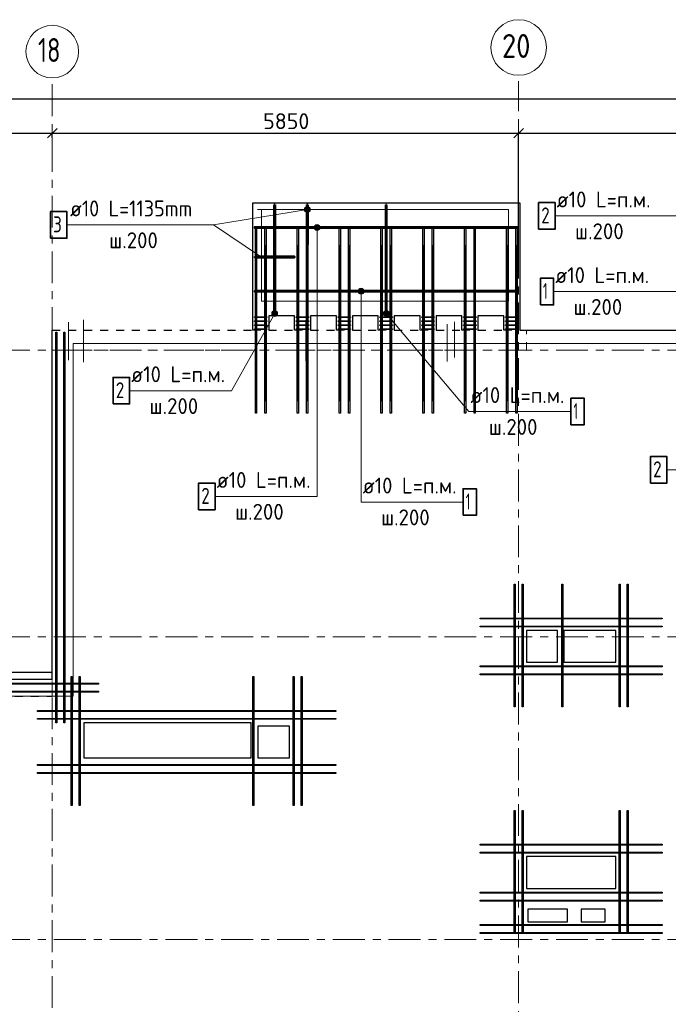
# Model space of a CAD drawing. Header units: metres. Extents: x -38 to 102, y -15 to 21.
# Tile 17 of 229: x 45 to 53, y 8 to 21. Entities that reach past the tile are written whole.
import ezdxf

# ---------------------------------------------------------------- set-up
doc = ezdxf.new("R2010")
doc.units = ezdxf.units.M
doc.header["$PDMODE"] = 65
for name, pattern in [('______11', [0.5, 0.4, -0.05, 0, -0.05]), ('______2', [0.0405, 0.03, -0.0105]), ('______3', [0.5, 0.4, -0.1]), ('______5', [1.1, 0.8, -0.1, 0.1, -0.1])]:
    doc.linetypes.add(name, pattern=pattern)
for name, color, linetype, lineweight in [('XR$2$Осевая линия (1)', 7, '______5', 13), ('XR$2$Размерная линия (1)', 7, 'Continuous', 13), ('XR$5$Арм. стержнями верхней зоны', 180, 'Continuous', 35), ('XR$5$Арм. стержнями нижней зоны', 180, 'Continuous', 35), ('XR$5$Арм.стержн. Арматура края', 96, 'Continuous', 35), ('XR$5$Арм.стержн. Доп. арматура', 180, 'Continuous', 35), ('XR$5$Арм.стержн. Хомут', 240, 'Continuous', 35), ('XR$5$Арм.стержн.горизонт. 1', 180, 'Continuous', 35), ('XR$5$Арм.стержн.горизонт. 2', 202, 'Continuous', 35), ('XR$5$Балка (1)', 7, '______3', 13), ('XR$5$Общий слой (1)_1', 7, 'Continuous', 13), ('XR$5$Перекрытие (1)', 7, 'Continuous', 35)]:
    doc.layers.add(name, color=color, linetype=linetype, lineweight=lineweight)
doc.styles.add('ISOCPEUR', font='txt')
doc.dimstyles.new('DIMSTYLE_3', dxfattribs={"dimtxt": 0.2, "dimasz": 0.2, "dimexe": 0, "dimexo": 0, "dimgap": 0.1, "dimtad": 2, "dimdec": 0, "dimlfac": 1000, "dimrnd": 5, "dimzin": 12, "dimdsep": 46, "dimtxsty": 'ISOCPEUR', "dimblk1": 'ALL_ML_STRICH', "dimblk2": 'ALL_ML_STRICH', "dimsah": 1, "dimcen": 0, "dimclrd": 7, "dimclre": 256, "dimclrt": 7, "dimadec": 0, "dimazin": 0, "dimtfac": 1, "dimtdec": 0, "dimtix": 1, "dimtmove": 2, "dimatfit": 3, "dimfxl": 0, "dimtzin": 0, "dimlwd": 0, "dimlwe": -3, "dimarcsym": 0})

# ---------------------------------------------------------------- blocks, each defined once
blk = doc.blocks.new('ALL_ML_STRICH')
at = {"color": 0, "linetype": 'ByBlock', "lineweight": -2}
for p, q in [((-1, 0), (0.5, 0)), ((-0.3, -0.3), (0.3, 0.3)), ((0, -0.5), (0, 0.5))]:
    blk.add_line(p, q, dxfattribs=at)
blk = doc.blocks.new('*D11')
at = {"layer": 'DEFPOINTS', "color": 7, "linetype": 'Continuous', "lineweight": 13, "transparency": 33554687}
for p in [(0.5, 19.557), (0.5, 19.377), (61.6, 17.12)]:
    blk.add_point(p, dxfattribs=at)
at = {"layer": 'XR$2$Размерная линия (1)', "color": 9, "linetype": 'Continuous', "lineweight": -2, "true_color": 0xc7c7c7, "transparency": 33554687}
for p, q in [((0.5, 19.357), (0.5, 19.557)), ((61.6, 17.14), (61.6, 19.557))]:
    blk.add_line(p, q, dxfattribs=at)
at = {"layer": 'XR$2$Размерная линия (1)', "color": 7, "linetype": 'Continuous', "lineweight": -2, "transparency": 33554687}
blk.add_line((0.5, 19.557), (61.6, 19.557), dxfattribs=at)
at = {"layer": 'XR$2$Размерная линия (1)', "color": 7, "linetype": 'Continuous', "lineweight": 13, "transparency": 33554687, "xscale": 0.2, "yscale": 0.2, "zscale": 0.2, "rotation": 180}
blk.add_blockref('ALL_ML_STRICH', (0.5, 19.557), dxfattribs=at)
at = {"layer": 'XR$2$Размерная линия (1)', "color": 7, "linetype": 'Continuous', "lineweight": 13, "transparency": 33554687, "xscale": 0.2, "yscale": 0.2, "zscale": 0.2}
blk.add_blockref('ALL_ML_STRICH', (61.6, 19.557), dxfattribs=at)
at = {"layer": 'XR$2$Размерная линия (1)', "color": 7, "linetype": 'Continuous', "lineweight": 13, "transparency": 33554687, "insert": (31.1, 19.707), "char_height": 0.2, "width": 1, "attachment_point": 5, "style": 'ISOCPEUR'}
blk.add_mtext('\\A1;{61100}', dxfattribs=at)
blk = doc.blocks.new('*D36')
at = {"layer": 'DEFPOINTS', "color": 7, "linetype": 'Continuous', "lineweight": 13, "transparency": 33554687}
for p in [(43.05, 19.126), (43.05, 19.104), (45.65, 19.05)]:
    blk.add_point(p, dxfattribs=at)
at = {"layer": 'XR$2$Размерная линия (1)', "color": 9, "linetype": 'Continuous', "lineweight": -2, "true_color": 0xc7c7c7, "transparency": 33554687}
for p, q in [((43.05, 19.124), (43.05, 19.126)), ((45.65, 19.07), (45.65, 19.126))]:
    blk.add_line(p, q, dxfattribs=at)
at = {"layer": 'XR$2$Размерная линия (1)', "color": 7, "linetype": 'Continuous', "lineweight": -2, "transparency": 33554687}
blk.add_line((43.05, 19.126), (45.65, 19.126), dxfattribs=at)
at = {"layer": 'XR$2$Размерная линия (1)', "color": 7, "linetype": 'Continuous', "lineweight": 13, "transparency": 33554687, "xscale": 0.2, "yscale": 0.2, "zscale": 0.2, "rotation": 180}
blk.add_blockref('ALL_ML_STRICH', (43.05, 19.126), dxfattribs=at)
at = {"layer": 'XR$2$Размерная линия (1)', "color": 7, "linetype": 'Continuous', "lineweight": 13, "transparency": 33554687, "xscale": 0.2, "yscale": 0.2, "zscale": 0.2}
blk.add_blockref('ALL_ML_STRICH', (45.65, 19.126), dxfattribs=at)
at = {"layer": 'XR$2$Размерная линия (1)', "color": 7, "linetype": 'Continuous', "lineweight": 13, "transparency": 33554687, "insert": (44.36, 19.276), "char_height": 0.2, "width": 0.8, "attachment_point": 5, "style": 'ISOCPEUR'}
blk.add_mtext('\\A1;{2600}', dxfattribs=at)
blk = doc.blocks.new('*D37')
at = {"layer": 'DEFPOINTS', "color": 7, "linetype": 'Continuous', "lineweight": 13, "transparency": 33554687}
for p in [(45.65, 19.126), (45.65, 19.05), (51.5, 17.39)]:
    blk.add_point(p, dxfattribs=at)
at = {"layer": 'XR$2$Размерная линия (1)', "color": 9, "linetype": 'Continuous', "lineweight": -2, "true_color": 0xc7c7c7, "transparency": 33554687}
for p, q in [((45.65, 19.07), (45.65, 19.126)), ((51.5, 17.41), (51.5, 19.126))]:
    blk.add_line(p, q, dxfattribs=at)
at = {"layer": 'XR$2$Размерная линия (1)', "color": 7, "linetype": 'Continuous', "lineweight": -2, "transparency": 33554687}
blk.add_line((45.65, 19.126), (51.5, 19.126), dxfattribs=at)
at = {"layer": 'XR$2$Размерная линия (1)', "color": 7, "linetype": 'Continuous', "lineweight": 13, "transparency": 33554687, "xscale": 0.2, "yscale": 0.2, "zscale": 0.2, "rotation": 180}
blk.add_blockref('ALL_ML_STRICH', (45.65, 19.126), dxfattribs=at)
at = {"layer": 'XR$2$Размерная линия (1)', "color": 7, "linetype": 'Continuous', "lineweight": 13, "transparency": 33554687, "xscale": 0.2, "yscale": 0.2, "zscale": 0.2}
blk.add_blockref('ALL_ML_STRICH', (51.5, 19.126), dxfattribs=at)
at = {"layer": 'XR$2$Размерная линия (1)', "color": 7, "linetype": 'Continuous', "lineweight": 13, "transparency": 33554687, "insert": (48.585, 19.276), "char_height": 0.2, "width": 0.8, "attachment_point": 5, "style": 'ISOCPEUR'}
blk.add_mtext('\\A1;{5850}', dxfattribs=at)
blk = doc.blocks.new('*D38')
at = {"layer": 'DEFPOINTS', "color": 7, "linetype": 'Continuous', "lineweight": 13, "transparency": 33554687}
for p in [(51.5, 19.126), (61.6, 17.491), (51.5, 17.39)]:
    blk.add_point(p, dxfattribs=at)
at = {"layer": 'XR$2$Размерная линия (1)', "color": 9, "linetype": 'Continuous', "lineweight": -2, "true_color": 0xc7c7c7, "transparency": 33554687}
for p, q in [((51.5, 17.41), (51.5, 19.126)), ((61.6, 17.511), (61.6, 19.126))]:
    blk.add_line(p, q, dxfattribs=at)
at = {"layer": 'XR$2$Размерная линия (1)', "color": 7, "linetype": 'Continuous', "lineweight": -2, "transparency": 33554687}
blk.add_line((51.5, 19.126), (61.6, 19.126), dxfattribs=at)
at = {"layer": 'XR$2$Размерная линия (1)', "color": 7, "linetype": 'Continuous', "lineweight": 13, "transparency": 33554687, "xscale": 0.2, "yscale": 0.2, "zscale": 0.2, "rotation": 180}
blk.add_blockref('ALL_ML_STRICH', (51.5, 19.126), dxfattribs=at)
at = {"layer": 'XR$2$Размерная линия (1)', "color": 7, "linetype": 'Continuous', "lineweight": 13, "transparency": 33554687, "xscale": 0.2, "yscale": 0.2, "zscale": 0.2}
blk.add_blockref('ALL_ML_STRICH', (61.6, 19.126), dxfattribs=at)
at = {"layer": 'XR$2$Размерная линия (1)', "color": 7, "linetype": 'Continuous', "lineweight": 13, "transparency": 33554687, "insert": (56.6, 19.276), "char_height": 0.2, "width": 1, "attachment_point": 5, "style": 'ISOCPEUR'}
blk.add_mtext('\\A1;{10100}', dxfattribs=at)

msp = doc.modelspace()

# ---------------------------------------------------------------- hatches: boundary and pattern name
at = {"layer": 'XR$5$Арм. стержнями верхней зоны', "linetype": 'Continuous', "lineweight": 13, "transparency": 33554687}
for points in [[(48.9349, 17.9402), (49.0099, 17.9402), (49.0046, 17.959)], [(48.9349, 17.9402), (49.0046, 17.959), (48.9401, 17.959)], [(48.9401, 17.9215), (49.0099, 17.9402), (48.9349, 17.9402)], [(48.9401, 17.959), (49.0046, 17.959), (48.9911, 17.9725)], [(48.9401, 17.959), (48.9911, 17.9725), (48.9536, 17.9725)], [(48.9401, 17.9215), (49.0046, 17.9215), (49.0099, 17.9402)], [(48.9536, 17.9725), (48.9911, 17.9725), (48.9724, 17.9777)], [(48.9536, 17.908), (49.0046, 17.9215), (48.9401, 17.9215)], [(48.9536, 17.908), (48.9911, 17.908), (49.0046, 17.9215)], [(48.9911, 17.908), (48.9536, 17.908), (48.9724, 17.9027)], [(48.4027, 16.8596), (48.4727, 16.842), (48.4072, 16.8785)], [(48.4079, 16.8412), (48.459, 16.8282), (48.4027, 16.8596)], [(48.4027, 16.8596), (48.459, 16.8282), (48.4727, 16.842)], [(48.4072, 16.8785), (48.4773, 16.8609), (48.4209, 16.8923)], [(48.4072, 16.8785), (48.4727, 16.842), (48.4773, 16.8609)], [(48.4407, 16.8229), (48.4079, 16.8412), (48.4217, 16.8275)], [(48.4079, 16.8412), (48.4407, 16.8229), (48.459, 16.8282)], [(48.4209, 16.8923), (48.4721, 16.8793), (48.4393, 16.8975)], [(48.4209, 16.8923), (48.4773, 16.8609), (48.4721, 16.8793)], [(48.4393, 16.8975), (48.4721, 16.8793), (48.4582, 16.893)]]:
    msp.add_hatch(color=7, dxfattribs=at).paths.add_polyline_path(points)
at = {"layer": 'XR$5$Арм. стержнями нижней зоны', "linetype": 'Continuous', "lineweight": 13, "transparency": 33554687}
for points in [[(49.4868, 17.1402), (49.5618, 17.1402), (49.5565, 17.159)], [(49.4868, 17.1402), (49.5565, 17.159), (49.492, 17.159)], [(49.492, 17.1215), (49.5618, 17.1402), (49.4868, 17.1402)], [(49.492, 17.159), (49.5565, 17.159), (49.543, 17.1725)], [(49.492, 17.159), (49.543, 17.1725), (49.5055, 17.1725)], [(49.492, 17.1215), (49.5565, 17.1215), (49.5618, 17.1402)], [(49.5055, 17.108), (49.5565, 17.1215), (49.492, 17.1215)], [(49.5055, 17.1725), (49.543, 17.1725), (49.5243, 17.1777)], [(49.5055, 17.108), (49.543, 17.108), (49.5565, 17.1215)], [(49.543, 17.108), (49.5055, 17.108), (49.5243, 17.1027)], [(49.8032, 16.8538), (49.8526, 16.8954), (49.8335, 16.897)], [(49.8032, 16.8538), (49.8335, 16.897), (49.8049, 16.8728)], [(49.8113, 16.8361), (49.8526, 16.8954), (49.8032, 16.8538)], [(49.8049, 16.8728), (49.8335, 16.897), (49.8158, 16.8889)], [(49.8113, 16.8361), (49.8687, 16.8844), (49.8526, 16.8954)], [(49.8274, 16.8251), (49.8687, 16.8844), (49.8113, 16.8361)], [(49.8274, 16.8251), (49.8767, 16.8667), (49.8687, 16.8844)], [(49.8464, 16.8235), (49.8767, 16.8667), (49.8274, 16.8251)], [(49.8464, 16.8235), (49.8751, 16.8477), (49.8767, 16.8667)], [(49.8751, 16.8477), (49.8464, 16.8235), (49.8641, 16.8316)]]:
    msp.add_hatch(color=7, dxfattribs=at).paths.add_polyline_path(points)
at = {"layer": 'XR$5$Арм.стержн. Арматура края', "linetype": 'Continuous', "lineweight": 13, "transparency": 33554687}
for points in [[(48.8212, 18.1429), (48.8151, 18.1799), (48.813, 18.1606)], [(48.8151, 18.1799), (48.8367, 18.1318), (48.8262, 18.1955)], [(48.8151, 18.1799), (48.8212, 18.1429), (48.8367, 18.1318)], [(48.8262, 18.1955), (48.8561, 18.1297), (48.8439, 18.2037)], [(48.8262, 18.1955), (48.8367, 18.1318), (48.8561, 18.1297)], [(48.8439, 18.2037), (48.8561, 18.1297), (48.8737, 18.1379)], [(48.8439, 18.2037), (48.8737, 18.1379), (48.8633, 18.2015)], [(48.8633, 18.2015), (48.8737, 18.1379), (48.8848, 18.1534)], [(48.8633, 18.2015), (48.8848, 18.1534), (48.8788, 18.1904)], [(48.8788, 18.1904), (48.8848, 18.1534), (48.887, 18.1727)]]:
    msp.add_hatch(color=7, dxfattribs=at).paths.add_polyline_path(points)

# ---------------------------------------------------------------- linework, layer by layer
at = {"color": 7, "linetype": 'Continuous', "lineweight": 13, "transparency": 33554687}
msp.add_line((48.2732, 17.5702), (47.6735, 17.9733), dxfattribs=at)
at = {"color": 52, "linetype": 'Continuous', "lineweight": 13, "transparency": 33554687}
for p, q in [((45.8549, 16.7533), (45.8549, 16.2733)), ((45.8549, 16.7533), (45.8549, 16.2733)), ((46.043, 16.7808), (46.043, 16.2508)), ((48.8293, 16.778), (48.8293, 16.268)), ((48.8293, 16.778), (48.8293, 16.268)), ((50.6053, 16.7262), (50.6053, 16.2562)), ((50.6969, 16.7563), (50.6969, 16.3063)), ((50.6969, 16.7563), (50.6969, 16.3063)), ((48.8293, 16.6709), (48.8293, 16.268))]:
    msp.add_line(p, q, dxfattribs=at)
at = {"layer": 'XR$2$Осевая линия (1)', "color": 253, "linetype": '______11', "lineweight": 13, "true_color": 0xa0a0a0, "transparency": 33554687}
for p, q in [((45.65, 6.74), (45.65, 19.78)), ((51.5, 6.8), (51.5, 19.78)), ((-2.63, 16.4), (62.6, 16.4)), ((-2.63, 12.8), (62.6, 12.8)), ((-2.63, 9), (62.6, 9))]:
    msp.add_line(p, q, dxfattribs=at)
at = {"layer": 'XR$2$Осевая линия (1)', "color": 7, "linetype": 'Continuous', "lineweight": 13, "transparency": 33554687}
for centre, radius in [((51.5018, 20.2012), 0.3493), ((45.6504, 20.1501), 0.3304)]:
    msp.add_circle(centre, radius, dxfattribs=at)
at = {"layer": 'XR$5$Арм. стержнями верхней зоны', "color": 7, "linetype": 'Continuous', "lineweight": 13, "transparency": 33554687}
for p, q in [((51.9578, 18.0861), (53.2378, 18.0861)), ((53.2378, 18.0861), (54.1252, 18.0861)), ((48.9349, 17.9402), (48.9349, 17.9402)), ((48.9724, 17.9777), (48.9724, 17.9777)), ((48.9724, 14.5636), (48.9724, 17.9402)), ((49.0099, 17.9402), (49.0099, 17.9402)), ((48.9724, 17.9027), (48.9724, 17.9027)), ((47.8998, 15.8911), (48.44, 16.8602)), ((48.4072, 16.8785), (48.4072, 16.8785)), ((48.4217, 16.8275), (48.4217, 16.8275)), ((48.4582, 16.893), (48.4582, 16.893)), ((48.4727, 16.842), (48.4727, 16.842)), ((46.6198, 15.8911), (47.8998, 15.8911)), ((53.3618, 14.8974), (54.6418, 14.8974)), ((47.6924, 14.5636), (48.9724, 14.5636))]:
    msp.add_line(p, q, dxfattribs=at)
at = {"layer": 'XR$5$Арм. стержнями верхней зоны', "color": 4, "linetype": 'Continuous', "lineweight": 50, "transparency": 33554687}
for points in [[(48.445, 18.2252), (48.445, 16.8552), (48.435, 16.8552), (48.435, 18.2252), (48.445, 18.2252)], [(51.49, 17.9352), (48.19, 17.9352), (48.19, 17.9452), (51.49, 17.9452), (51.49, 17.9352)]]:
    msp.add_lwpolyline(points, dxfattribs=at)
at = {"layer": 'XR$5$Арм. стержнями верхней зоны', "color": 7, "linetype": 'Continuous', "lineweight": 35, "transparency": 33554687}
for points in [[(51.7511, 17.9194), (51.9578, 17.9194), (51.9578, 18.2528), (51.7511, 18.2528), (51.7511, 17.9194)], [(46.4131, 15.7244), (46.6198, 15.7244), (46.6198, 16.0577), (46.4131, 16.0577), (46.4131, 15.7244)], [(53.1552, 14.7307), (53.3618, 14.7307), (53.3618, 15.064), (53.1552, 15.064), (53.1552, 14.7307)], [(47.4857, 14.3969), (47.6924, 14.3969), (47.6924, 14.7302), (47.4857, 14.7302), (47.4857, 14.3969)]]:
    msp.add_lwpolyline(points, dxfattribs=at)
at = {"layer": 'XR$5$Арм. стержнями верхней зоны', "color": 7, "linetype": 'Continuous', "lineweight": 13, "transparency": 33554687}
for centre in [(48.9724, 17.9402), (48.44, 16.8602)]:
    msp.add_circle(centre, 0.0375, dxfattribs=at)
at = {"layer": 'XR$5$Арм. стержнями нижней зоны', "color": 7, "linetype": 'Continuous', "lineweight": 13, "transparency": 33554687}
for p, q in [((49.4868, 17.1402), (49.4868, 17.1402)), ((49.5243, 17.1777), (49.5243, 17.1777)), ((49.5243, 14.4931), (49.5243, 17.1402)), ((49.5243, 17.1027), (49.5243, 17.1027)), ((49.5618, 17.1402), (49.5618, 17.1402)), ((51.94, 17.1362), (53.22, 17.1362)), ((53.22, 17.1362), (55.5252, 17.1362)), ((49.8113, 16.8361), (49.8113, 16.8361)), ((49.8158, 16.8889), (49.8158, 16.8889)), ((50.8765, 15.6295), (49.84, 16.8602)), ((49.8641, 16.8316), (49.8641, 16.8316)), ((49.8687, 16.8844), (49.8687, 16.8844)), ((50.8765, 15.6295), (52.1565, 15.6295)), ((49.5243, 14.4931), (50.8043, 14.4931))]:
    msp.add_line(p, q, dxfattribs=at)
at = {"layer": 'XR$5$Арм. стержнями нижней зоны', "color": 4, "linetype": 'Continuous', "lineweight": 50, "transparency": 33554687}
for points in [[(49.845, 18.2252), (49.845, 16.8552), (49.835, 16.8552), (49.835, 18.2252), (49.845, 18.2252)], [(51.49, 17.1352), (48.19, 17.1352), (48.19, 17.1452), (51.49, 17.1452), (51.49, 17.1352)]]:
    msp.add_lwpolyline(points, dxfattribs=at)
at = {"layer": 'XR$5$Арм. стержнями нижней зоны', "color": 7, "linetype": 'Continuous', "lineweight": 35, "transparency": 33554687}
for points in [[(51.7734, 16.9695), (51.94, 16.9695), (51.94, 17.3028), (51.7734, 17.3028), (51.7734, 16.9695)], [(52.1565, 15.4629), (52.3232, 15.4629), (52.3232, 15.7962), (52.1565, 15.7962), (52.1565, 15.4629)], [(50.8043, 14.3264), (50.9709, 14.3264), (50.9709, 14.6598), (50.8043, 14.6598), (50.8043, 14.3264)]]:
    msp.add_lwpolyline(points, dxfattribs=at)
at = {"layer": 'XR$5$Арм. стержнями нижней зоны', "color": 7, "linetype": 'Continuous', "lineweight": 13, "transparency": 33554687}
for centre in [(49.5243, 17.1402), (49.84, 16.8602)]:
    msp.add_circle(centre, 0.0375, dxfattribs=at)
at = {"layer": 'XR$5$Арм.стержн. Арматура края', "color": 7, "linetype": 'Continuous', "lineweight": 13, "transparency": 33554687}
for p, q in [((48.8439, 18.2037), (48.8439, 18.2037)), ((47.6735, 17.9733), (48.85, 18.1667)), ((48.813, 18.1606), (48.813, 18.1606)), ((48.8561, 18.1297), (48.8561, 18.1297)), ((48.887, 18.1727), (48.887, 18.1727)), ((45.8335, 17.9733), (47.6735, 17.9733))]:
    msp.add_line(p, q, dxfattribs=at)
at = {"layer": 'XR$5$Арм.стержн. Арматура края', "color": 4, "linetype": 'Continuous', "lineweight": 50, "transparency": 33554687}
for points in [[(48.855, 18.2252), (48.855, 17.7252), (48.845, 17.7252), (48.845, 18.2252), (48.855, 18.2252)], [(48.19, 17.5752), (48.69, 17.5752), (48.69, 17.5652), (48.19, 17.5652), (48.19, 17.5752)]]:
    msp.add_lwpolyline(points, dxfattribs=at)
at = {"layer": 'XR$5$Арм.стержн. Арматура края', "color": 7, "linetype": 'Continuous', "lineweight": 35, "transparency": 33554687}
msp.add_lwpolyline([(45.6269, 17.8067), (45.8335, 17.8067), (45.8335, 18.14), (45.6269, 18.14), (45.6269, 17.8067)], dxfattribs=at)
at = {"layer": 'XR$5$Арм.стержн. Арматура края', "color": 7, "linetype": 'Continuous', "lineweight": 13, "transparency": 33554687}
msp.add_circle((48.85, 18.1667), 0.0375, dxfattribs=at)
at = {"layer": 'XR$5$Арм.стержн. Доп. арматура', "color": 34, "linetype": 'Continuous', "lineweight": 25, "transparency": 33554687}
for points in [[(45.6936, 11.7203), (45.6936, 16.6252), (45.7056, 16.6252), (45.7056, 11.7203), (45.6936, 11.7203)], [(45.6936, 11.7203), (45.6936, 16.6252), (45.7056, 16.6252), (45.7056, 11.7203), (45.6936, 11.7203)], [(45.7936, 11.7203), (45.7936, 16.6252), (45.8056, 16.6252), (45.8056, 11.7203), (45.7936, 11.7203)], [(45.7936, 11.7203), (45.7936, 16.6252), (45.8056, 16.6252), (45.8056, 11.7203), (45.7936, 11.7203)], [(51.4441, 11.9202), (51.4441, 13.4602), (51.4561, 13.4602), (51.4561, 11.9202), (51.4441, 11.9202)], [(51.4441, 11.9202), (51.4441, 13.4602), (51.4561, 13.4602), (51.4561, 11.9202), (51.4441, 11.9202)], [(51.5441, 11.9202), (51.5441, 13.4602), (51.5561, 13.4602), (51.5561, 11.9202), (51.5441, 11.9202)], [(51.5441, 11.9202), (51.5441, 13.4602), (51.5561, 13.4602), (51.5561, 11.9202), (51.5441, 11.9202)], [(52.0438, 11.9202), (52.0438, 13.4602), (52.0558, 13.4602), (52.0558, 11.9202), (52.0438, 11.9202)], [(52.0438, 11.9202), (52.0438, 13.4602), (52.0558, 13.4602), (52.0558, 11.9202), (52.0438, 11.9202)], [(52.7639, 11.9202), (52.7639, 13.4602), (52.7759, 13.4602), (52.7759, 11.9202), (52.7639, 11.9202)], [(52.7639, 11.9202), (52.7639, 13.4602), (52.7759, 13.4602), (52.7759, 11.9202), (52.7639, 11.9202)], [(52.8639, 11.9202), (52.8639, 13.4602), (52.8759, 13.4602), (52.8759, 11.9202), (52.8639, 11.9202)], [(52.8639, 11.9202), (52.8639, 13.4602), (52.8759, 13.4602), (52.8759, 11.9202), (52.8639, 11.9202)], [(53.3, 13.0241), (51.02, 13.0241), (51.02, 13.0361), (53.3, 13.0361), (53.3, 13.0241)], [(53.3, 13.0241), (51.02, 13.0241), (51.02, 13.0361), (53.3, 13.0361), (53.3, 13.0241)], [(53.3, 12.9241), (51.02, 12.9241), (51.02, 12.9361), (53.3, 12.9361), (53.3, 12.9241)], [(53.3, 12.9241), (51.02, 12.9241), (51.02, 12.9361), (53.3, 12.9361), (53.3, 12.9241)], [(53.3, 12.4243), (51.02, 12.4243), (51.02, 12.4363), (53.3, 12.4363), (53.3, 12.4243)], [(53.3, 12.4243), (51.02, 12.4243), (51.02, 12.4363), (53.3, 12.4363), (53.3, 12.4243)], [(45.8877, 10.6802), (45.8877, 12.3002), (45.8997, 12.3002), (45.8997, 10.6802), (45.8877, 10.6802)], [(45.8877, 10.6802), (45.8877, 12.3002), (45.8997, 12.3002), (45.8997, 10.6802), (45.8877, 10.6802)], [(45.9877, 10.6802), (45.9877, 12.3002), (45.9997, 12.3002), (45.9997, 10.6802), (45.9877, 10.6802)], [(45.9877, 10.6802), (45.9877, 12.3002), (45.9997, 12.3002), (45.9997, 10.6802), (45.9877, 10.6802)], [(48.1677, 10.6802), (48.1677, 12.3002), (48.1797, 12.3002), (48.1797, 10.6802), (48.1677, 10.6802)], [(48.1677, 10.6802), (48.1677, 12.3002), (48.1797, 12.3002), (48.1797, 10.6802), (48.1677, 10.6802)], [(48.6741, 10.6802), (48.6741, 12.3002), (48.6861, 12.3002), (48.6861, 10.6802), (48.6741, 10.6802)], [(48.6741, 10.6802), (48.6741, 12.3002), (48.6861, 12.3002), (48.6861, 10.6802), (48.6741, 10.6802)], [(48.7741, 10.6802), (48.7741, 12.3002), (48.7861, 12.3002), (48.7861, 10.6802), (48.7741, 10.6802)], [(48.7741, 10.6802), (48.7741, 12.3002), (48.7861, 12.3002), (48.7861, 10.6802), (48.7741, 10.6802)], [(53.3, 12.3243), (51.02, 12.3243), (51.02, 12.3363), (53.3, 12.3363), (53.3, 12.3243)], [(53.3, 12.3243), (51.02, 12.3243), (51.02, 12.3363), (53.3, 12.3363), (53.3, 12.3243)], [(46.23, 12.2043), (42.875, 12.2042), (42.875, 12.2162), (46.23, 12.2163), (46.23, 12.2043)], [(46.23, 12.2043), (42.875, 12.2043), (42.875, 12.2163), (46.23, 12.2163), (46.23, 12.2043)], [(46.23, 12.1043), (42.875, 12.1042), (42.875, 12.1162), (46.23, 12.1163), (46.23, 12.1043)], [(46.23, 12.1043), (42.875, 12.1043), (42.875, 12.1163), (46.23, 12.1163), (46.23, 12.1043)], [(45.4636, 11.8761), (49.2069, 11.8761), (49.2069, 11.8641), (45.4636, 11.8641), (45.4636, 11.8761)], [(45.4636, 11.8761), (49.2069, 11.8761), (49.2069, 11.8641), (45.4636, 11.8641), (45.4636, 11.8761)], [(45.4636, 11.7761), (49.2069, 11.7761), (49.2069, 11.7641), (45.4636, 11.7641), (45.4636, 11.7761)], [(45.4636, 11.7761), (49.2069, 11.7761), (49.2069, 11.7641), (45.4636, 11.7641), (45.4636, 11.7761)], [(45.4636, 11.1962), (49.2069, 11.1962), (49.2069, 11.1842), (45.4636, 11.1842), (45.4636, 11.1962)], [(45.4636, 11.1962), (49.2069, 11.1962), (49.2069, 11.1842), (45.4636, 11.1842), (45.4636, 11.1962)], [(45.4636, 11.0962), (49.2069, 11.0962), (49.2069, 11.0842), (45.4636, 11.0842), (45.4636, 11.0962)], [(45.4636, 11.0962), (49.2069, 11.0962), (49.2069, 11.0842), (45.4636, 11.0842), (45.4636, 11.0962)], [(51.4441, 9.0784), (51.4441, 10.6184), (51.4561, 10.6184), (51.4561, 9.0784), (51.4441, 9.0784)], [(51.4441, 9.0784), (51.4441, 10.6184), (51.4561, 10.6184), (51.4561, 9.0784), (51.4441, 9.0784)], [(51.5441, 9.0784), (51.5441, 10.6184), (51.5561, 10.6184), (51.5561, 9.0784), (51.5441, 9.0784)], [(51.5441, 9.0784), (51.5441, 10.6184), (51.5561, 10.6184), (51.5561, 9.0784), (51.5441, 9.0784)], [(52.764, 9.0784), (52.764, 10.6184), (52.776, 10.6184), (52.776, 9.0784), (52.764, 9.0784)], [(52.764, 9.0784), (52.764, 10.6184), (52.776, 10.6184), (52.776, 9.0784), (52.764, 9.0784)], [(52.864, 9.0784), (52.864, 10.6184), (52.876, 10.6184), (52.876, 9.0784), (52.864, 9.0784)], [(52.864, 9.0784), (52.864, 10.6184), (52.876, 10.6184), (52.876, 9.0784), (52.864, 9.0784)], [(53.3001, 10.1823), (51.02, 10.1823), (51.02, 10.1943), (53.3001, 10.1943), (53.3001, 10.1823)], [(53.3001, 10.1823), (51.02, 10.1823), (51.02, 10.1943), (53.3001, 10.1943), (53.3001, 10.1823)], [(53.3001, 10.0823), (51.02, 10.0823), (51.02, 10.0943), (53.3001, 10.0943), (53.3001, 10.0823)], [(53.3001, 10.0823), (51.02, 10.0823), (51.02, 10.0943), (53.3001, 10.0943), (53.3001, 10.0823)], [(53.3001, 9.5825), (51.02, 9.5824), (51.02, 9.5944), (53.3001, 9.5945), (53.3001, 9.5825)], [(53.3001, 9.5825), (51.02, 9.5824), (51.02, 9.5944), (53.3001, 9.5945), (53.3001, 9.5825)], [(53.3001, 9.4825), (51.02, 9.4824), (51.02, 9.4944), (53.3001, 9.4945), (53.3001, 9.4825)], [(53.3001, 9.4825), (51.02, 9.4824), (51.02, 9.4944), (53.3001, 9.4945), (53.3001, 9.4825)], [(53.3001, 9.1745), (51.02, 9.1745), (51.02, 9.1865), (53.3001, 9.1865), (53.3001, 9.1745)], [(53.3001, 9.1745), (51.02, 9.1745), (51.02, 9.1865), (53.3001, 9.1865), (53.3001, 9.1745)], [(53.3001, 9.0745), (51.02, 9.0745), (51.02, 9.0865), (53.3001, 9.0865), (53.3001, 9.0745)], [(53.3001, 9.0745), (51.02, 9.0745), (51.02, 9.0865), (53.3001, 9.0865), (53.3001, 9.0745)]]:
    msp.add_lwpolyline(points, dxfattribs=at)
at = {"layer": 'XR$5$Арм.стержн. Хомут', "color": 40, "linetype": 'Continuous', "lineweight": 25, "transparency": 33554687}
for points in [[(48.185, 16.8192), (48.343, 16.8192), (48.343, 16.8112), (48.185, 16.8112), (48.185, 16.8192)], [(48.71, 16.8192), (48.868, 16.8192), (48.868, 16.8112), (48.71, 16.8112), (48.71, 16.8192)], [(49.235, 16.8192), (49.393, 16.8192), (49.393, 16.8112), (49.235, 16.8112), (49.235, 16.8192)], [(49.76, 16.8192), (49.918, 16.8192), (49.918, 16.8112), (49.76, 16.8112), (49.76, 16.8192)], [(50.285, 16.8192), (50.443, 16.8192), (50.443, 16.8112), (50.285, 16.8112), (50.285, 16.8192)], [(50.81, 16.8192), (50.968, 16.8192), (50.968, 16.8112), (50.81, 16.8112), (50.81, 16.8192)], [(51.335, 16.8192), (51.493, 16.8192), (51.493, 16.8112), (51.335, 16.8112), (51.335, 16.8192)], [(48.185, 16.7692), (48.343, 16.7692), (48.343, 16.7612), (48.185, 16.7612), (48.185, 16.7692)], [(48.185, 16.7192), (48.343, 16.7192), (48.343, 16.7112), (48.185, 16.7112), (48.185, 16.7192)], [(48.71, 16.7692), (48.868, 16.7692), (48.868, 16.7612), (48.71, 16.7612), (48.71, 16.7692)], [(48.71, 16.7192), (48.868, 16.7192), (48.868, 16.7112), (48.71, 16.7112), (48.71, 16.7192)], [(49.235, 16.7692), (49.393, 16.7692), (49.393, 16.7612), (49.235, 16.7612), (49.235, 16.7692)], [(49.235, 16.7192), (49.393, 16.7192), (49.393, 16.7112), (49.235, 16.7112), (49.235, 16.7192)], [(49.76, 16.7692), (49.918, 16.7692), (49.918, 16.7612), (49.76, 16.7612), (49.76, 16.7692)], [(49.76, 16.7192), (49.918, 16.7192), (49.918, 16.7112), (49.76, 16.7112), (49.76, 16.7192)], [(50.285, 16.7692), (50.443, 16.7692), (50.443, 16.7612), (50.285, 16.7612), (50.285, 16.7692)], [(50.285, 16.7192), (50.443, 16.7192), (50.443, 16.7112), (50.285, 16.7112), (50.285, 16.7192)], [(50.81, 16.7692), (50.968, 16.7692), (50.968, 16.7612), (50.81, 16.7612), (50.81, 16.7692)], [(50.81, 16.7192), (50.968, 16.7192), (50.968, 16.7112), (50.81, 16.7112), (50.81, 16.7192)], [(51.335, 16.7692), (51.493, 16.7692), (51.493, 16.7612), (51.335, 16.7612), (51.335, 16.7692)], [(51.335, 16.7192), (51.493, 16.7192), (51.493, 16.7112), (51.335, 16.7112), (51.335, 16.7192)], [(48.185, 16.6692), (48.343, 16.6692), (48.343, 16.6612), (48.185, 16.6612), (48.185, 16.6692)], [(48.71, 16.6692), (48.868, 16.6692), (48.868, 16.6612), (48.71, 16.6612), (48.71, 16.6692)], [(49.235, 16.6692), (49.393, 16.6692), (49.393, 16.6612), (49.235, 16.6612), (49.235, 16.6692)], [(49.76, 16.6692), (49.918, 16.6692), (49.918, 16.6612), (49.76, 16.6612), (49.76, 16.6692)], [(50.285, 16.6692), (50.443, 16.6692), (50.443, 16.6612), (50.285, 16.6612), (50.285, 16.6692)], [(50.81, 16.6692), (50.968, 16.6692), (50.968, 16.6612), (50.81, 16.6612), (50.81, 16.6692)], [(51.335, 16.6692), (51.493, 16.6692), (51.493, 16.6612), (51.335, 16.6612), (51.335, 16.6692)]]:
    msp.add_lwpolyline(points, dxfattribs=at)
at = {"layer": 'XR$5$Арм.стержн.горизонт. 1', "color": 7, "linetype": 'Continuous', "lineweight": 25, "transparency": 33554687}
for points in [[(48.198, 15.6102), (48.198, 17.9502), (48.214, 17.9502), (48.214, 15.6102), (48.198, 15.6102)], [(48.316, 15.6102), (48.316, 17.9502), (48.332, 17.9502), (48.332, 15.6102), (48.316, 15.6102)], [(48.723, 15.6102), (48.723, 17.9502), (48.739, 17.9502), (48.739, 15.6102), (48.723, 15.6102)], [(48.841, 15.6102), (48.841, 17.9502), (48.857, 17.9502), (48.857, 15.6102), (48.841, 15.6102)], [(49.248, 15.6102), (49.248, 17.9502), (49.264, 17.9502), (49.264, 15.6102), (49.248, 15.6102)], [(49.366, 15.6102), (49.366, 17.9502), (49.382, 17.9502), (49.382, 15.6102), (49.366, 15.6102)], [(49.773, 15.6102), (49.773, 17.9502), (49.789, 17.9502), (49.789, 15.6102), (49.773, 15.6102)], [(49.891, 15.6102), (49.891, 17.9502), (49.907, 17.9502), (49.907, 15.6102), (49.891, 15.6102)], [(50.298, 15.6102), (50.298, 17.9502), (50.314, 17.9502), (50.314, 15.6102), (50.298, 15.6102)], [(50.416, 15.6102), (50.416, 17.9502), (50.432, 17.9502), (50.432, 15.6102), (50.416, 15.6102)], [(50.823, 15.6102), (50.823, 17.9502), (50.839, 17.9502), (50.839, 15.6102), (50.823, 15.6102)], [(50.941, 15.6102), (50.941, 17.9502), (50.957, 17.9502), (50.957, 15.6102), (50.941, 15.6102)], [(51.348, 15.6102), (51.348, 17.9502), (51.364, 17.9502), (51.364, 15.6102), (51.348, 15.6102)], [(51.466, 15.6102), (51.466, 17.9502), (51.482, 17.9502), (51.482, 15.6102), (51.466, 15.6102)]]:
    msp.add_lwpolyline(points, dxfattribs=at)
at = {"layer": 'XR$5$Арм.стержн.горизонт. 2', "color": 34, "linetype": 'Continuous', "lineweight": 25, "transparency": 33554687}
for points in [[(48.212, 17.7152), (48.212, 15.7652), (48.2, 15.7652), (48.2, 17.7152), (48.212, 17.7152)], [(48.33, 17.7152), (48.33, 15.7652), (48.318, 15.7652), (48.318, 17.7152), (48.33, 17.7152)], [(48.737, 17.7152), (48.737, 15.7652), (48.725, 15.7652), (48.725, 17.7152), (48.737, 17.7152)], [(48.855, 17.7152), (48.855, 15.7652), (48.843, 15.7652), (48.843, 17.7152), (48.855, 17.7152)], [(49.262, 17.7152), (49.262, 15.7652), (49.25, 15.7652), (49.25, 17.7152), (49.262, 17.7152)], [(49.38, 17.7152), (49.38, 15.7652), (49.368, 15.7652), (49.368, 17.7152), (49.38, 17.7152)], [(49.787, 17.7152), (49.787, 15.7652), (49.775, 15.7652), (49.775, 17.7152), (49.787, 17.7152)], [(49.905, 17.7152), (49.905, 15.7652), (49.893, 15.7652), (49.893, 17.7152), (49.905, 17.7152)], [(50.312, 17.7152), (50.312, 15.7652), (50.3, 15.7652), (50.3, 17.7152), (50.312, 17.7152)], [(50.43, 17.7152), (50.43, 15.7652), (50.418, 15.7652), (50.418, 17.7152), (50.43, 17.7152)], [(50.837, 17.7152), (50.837, 15.7652), (50.825, 15.7652), (50.825, 17.7152), (50.837, 17.7152)], [(50.955, 17.7152), (50.955, 15.7652), (50.943, 15.7652), (50.943, 17.7152), (50.955, 17.7152)], [(51.362, 17.7152), (51.362, 15.7652), (51.35, 15.7652), (51.35, 17.7152), (51.362, 17.7152)], [(51.48, 17.7152), (51.48, 15.7652), (51.468, 15.7652), (51.468, 17.7152), (51.48, 17.7152)]]:
    msp.add_lwpolyline(points, dxfattribs=at)
at = {"layer": 'XR$5$Балка (1)', "color": 7, "linetype": '______2', "lineweight": 25, "transparency": 33554687}
for p, q in [((45.65, 16.6502), (45.65, 16.6502)), ((45.65, 16.6502), (48.165, 16.6502)), ((48.365, 16.6502), (48.69, 16.6502)), ((48.89, 16.6502), (49.215, 16.6502)), ((49.415, 16.6502), (49.74, 16.6502)), ((49.94, 16.6502), (50.265, 16.6502)), ((50.465, 16.6502), (50.79, 16.6502)), ((50.99, 16.6502), (51.315, 16.6502)), ((51.515, 16.6502), (51.6, 16.6502))]:
    msp.add_line(p, q, dxfattribs=at)
at = {"layer": 'XR$5$Балка (1)', "color": 7, "linetype": '______2', "lineweight": 18, "transparency": 33554687}
for p, q in [((51.6, 16.4002), (51.6, 16.6502)), ((45.65, 16.4002), (51.6, 16.4002)), ((45.65, 12.0502), (45.65, 12.2702)), ((44.58, 12.0502), (45.65, 12.0502))]:
    msp.add_line(p, q, dxfattribs=at)
at = {"layer": 'XR$5$Общий слой (1)_1', "color": 7, "linetype": 'Continuous', "lineweight": 13, "transparency": 33554687}
for points in [[(48.2732, 18.1567), (48.2732, 17.0167), (51.3732, 17.0167), (51.3732, 18.1667), (48.2232, 18.1667)], [(61.5919, -0.2051), (61.5919, 16.4849), (45.9119, 16.4849), (45.9119, 12.0549), (43.0719, 12.0549), (43.0719, 11.5249), (40.7619, 11.5249), (40.7619, 16.3949), (32.9919, 16.3949), (32.9919, 9.0449)]]:
    msp.add_lwpolyline(points, dxfattribs=at)
at = {"layer": 'XR$5$Перекрытие (1)', "color": 7, "linetype": 'Continuous', "lineweight": 25, "transparency": 33554687}
for p, q in [((48.165, 16.8302), (48.165, 18.2502)), ((48.165, 18.2502), (51.515, 18.2502)), ((51.515, 18.2502), (51.515, 16.8302)), ((48.165, 16.6502), (48.165, 16.8302)), ((48.69, 16.8302), (48.365, 16.8302)), ((48.365, 16.8302), (48.365, 16.6502)), ((48.69, 16.6502), (48.69, 16.8302)), ((48.89, 16.8302), (48.89, 16.6502)), ((49.215, 16.8302), (48.89, 16.8302)), ((49.215, 16.6502), (49.215, 16.8302)), ((49.74, 16.8302), (49.415, 16.8302)), ((49.415, 16.8302), (49.415, 16.6502)), ((49.74, 16.6502), (49.74, 16.8302)), ((49.94, 16.8302), (49.94, 16.6502)), ((50.265, 16.8302), (49.94, 16.8302)), ((50.265, 16.6502), (50.265, 16.8302)), ((50.79, 16.8302), (50.465, 16.8302)), ((50.465, 16.8302), (50.465, 16.6502)), ((50.79, 16.6502), (50.79, 16.8302)), ((50.99, 16.8302), (50.99, 16.6502)), ((51.315, 16.8302), (50.99, 16.8302)), ((51.315, 16.6502), (51.315, 16.8302)), ((51.515, 16.8302), (51.515, 16.6502)), ((45.65, 12.2702), (45.65, 16.6502)), ((51.6, 16.6502), (53.8502, 16.6502)), ((51.99, 12.8802), (51.6, 12.8801)), ((51.6, 12.8801), (51.6, 12.4801)), ((51.99, 12.4802), (51.99, 12.8802)), ((52.07, 12.8802), (52.07, 12.4802)), ((52.72, 12.8802), (52.07, 12.8802)), ((52.72, 12.4802), (52.72, 12.8802)), ((51.6, 12.4801), (51.99, 12.4802)), ((52.07, 12.4802), (52.72, 12.4802)), ((45.65, 12.3502), (44.58, 12.3502)), ((44.58, 12.2702), (45.65, 12.2702)), ((46.0469, 11.7202), (46.0469, 11.2802)), ((48.1469, 11.7202), (46.0469, 11.7202)), ((48.1469, 11.2802), (48.1469, 11.7202)), ((48.2269, 11.6802), (48.2269, 11.2802)), ((48.6269, 11.6802), (48.2269, 11.6802)), ((48.6269, 11.2802), (48.6269, 11.6802)), ((46.0469, 11.2802), (48.1469, 11.2802)), ((48.2269, 11.2802), (48.6269, 11.2802)), ((51.6, 10.0404), (51.6, 9.6404)), ((52.72, 10.0404), (51.6, 10.0404)), ((52.72, 9.6404), (52.72, 10.0404)), ((51.6, 9.6404), (52.72, 9.6404)), ((51.6156, 9.3795), (51.6156, 9.2195)), ((52.1156, 9.3795), (51.6156, 9.3795)), ((52.1156, 9.2195), (52.1156, 9.3795)), ((52.2856, 9.3795), (52.2856, 9.2195)), ((52.5856, 9.3795), (52.2856, 9.3795)), ((52.5856, 9.2195), (52.5856, 9.3795)), ((51.6156, 9.2195), (52.1156, 9.2195)), ((52.2856, 9.2195), (52.5856, 9.2195))]:
    msp.add_line(p, q, dxfattribs=at)
at = {"layer": 'XR$5$Перекрытие (1)', "color": 7, "linetype": '______2', "lineweight": 18, "transparency": 33554687}
for p, q in [((48.165, 16.6502), (48.365, 16.6502)), ((48.69, 16.6502), (48.89, 16.6502)), ((49.215, 16.6502), (49.415, 16.6502)), ((49.74, 16.6502), (49.94, 16.6502)), ((50.265, 16.6502), (50.465, 16.6502)), ((50.79, 16.6502), (50.99, 16.6502)), ((51.315, 16.6502), (51.515, 16.6502))]:
    msp.add_line(p, q, dxfattribs=at)

# ---------------------------------------------------------------- texts
at = {"layer": 'XR$2$Осевая линия (1)', "color": 7, "linetype": 'Continuous', "lineweight": 13, "transparency": 33554687, "char_height": 0.3, "attachment_point": 7, "style": 'ISOCPEUR'}
for s, insert, width in [('\\W0.75;18', (45.4704, 20.0196), 0.472281), ('\\W0.87;20', (51.2918, 20.0707), 0.550812)]:
    msp.add_mtext(s, dxfattribs=dict(at, insert=insert, width=width))
at = {"layer": 'XR$5$Арм. стержнями верхней зоны', "color": 7, "linetype": 'Continuous', "lineweight": 25, "transparency": 33554687, "char_height": 0.2, "attachment_point": 7, "style": 'ISOCPEUR'}
for s, insert, width in [('\\W0.94;ø10 L=п.м.', (51.9778, 18.1928), 1.333221), ('\\W0.78;2', (51.7845, 17.9928), 0.217605), ('\\W0.95;ш.200 ', (52.2078, 17.7928), 0.874664), ('\\W0.94;ø10 L=п.м.', (46.6398, 15.9977), 1.333221), ('\\W0.78;2', (46.4464, 15.7977), 0.217605), ('\\W0.95;ш.200 ', (46.8698, 15.5977), 0.874664), ('\\W0.78;2', (53.1885, 14.804), 0.217605), ('\\W0.94;ø10 L=п.м.', (47.7124, 14.6702), 1.333221), ('\\W0.78;2', (47.519, 14.4702), 0.217605), ('\\W0.95;ш.200 ', (47.9424, 14.2702), 0.874664)]:
    msp.add_mtext(s, dxfattribs=dict(at, insert=insert, width=width))
at = {"layer": 'XR$5$Арм. стержнями нижней зоны', "color": 7, "linetype": 'Continuous', "lineweight": 25, "transparency": 33554687, "char_height": 0.2, "attachment_point": 7, "style": 'ISOCPEUR'}
for s, insert, width in [('\\W0.94;ø10 L=п.м.', (51.96, 17.2428), 1.333221), ('\\W0.56;1', (51.8067, 17.0428), 0.155556), ('\\W0.95;ш.200 ', (52.19, 16.8428), 0.874664), ('\\W0.94;ø10 L=п.м.', (50.8965, 15.7362), 1.333221), ('\\W0.56;1', (52.1898, 15.5362), 0.155556), ('\\W0.95;ш.200 ', (51.1265, 15.3362), 0.874664), ('\\W0.94;ø10 L=п.м.', (49.5443, 14.5998), 1.333221), ('\\W0.56;1', (50.8376, 14.3998), 0.155555), ('\\W0.95;ш.200 ', (49.7743, 14.1998), 0.874664)]:
    msp.add_mtext(s, dxfattribs=dict(at, insert=insert, width=width))
at = {"layer": 'XR$5$Арм.стержн. Арматура края', "color": 7, "linetype": 'Continuous', "lineweight": 25, "transparency": 33554687, "char_height": 0.2, "attachment_point": 7, "style": 'ISOCPEUR'}
for s, insert, width in [('\\W0.92;ø10 L=1135mm ', (45.8735, 18.08), 1.871128), ('\\W0.78;3', (45.6602, 17.88), 0.217605), ('\\W0.95;ш.200 ', (46.3635, 17.68), 0.874664)]:
    msp.add_mtext(s, dxfattribs=dict(at, insert=insert, width=width))

# ---------------------------------------------------------------- dimensions: what is measured, and where the dimension line sits
at = {"layer": 'XR$2$Размерная линия (1)', "color": 7, "linetype": 'Continuous', "lineweight": 13, "transparency": 33554687}
for base, p1, p2, picture, middle in [((61.6, 19.5574), (0.5, 19.3568), (61.6, 17.1397), '*D11', (31.1, 19.7074)), ((45.65, 19.1261), (43.05, 19.1244), (45.65, 19.0702), '*D36', (44.36, 19.2761)), ((51.5, 19.1261), (45.65, 19.0702), (51.5, 17.4096), '*D37', (48.585, 19.2761)), ((61.6, 19.1261), (51.5, 17.4096), (61.6, 17.5112), '*D38', (56.6, 19.2761))]:
    dim = msp.add_linear_dim(base=base, p1=p1, p2=p2, dimstyle='DIMSTYLE_3', override={"dimpost": '<>', "dimclrd": 7, "dimclre": 9, "dimclrt": 7, "dimlwd": 0, "dimlwe": 65533}, dxfattribs=at)
    dim.commit()
    dim.dimension.update_dxf_attribs({"geometry": picture, "text_midpoint": middle, "dimtype": 160})

doc.saveas('drawing.dxf')
